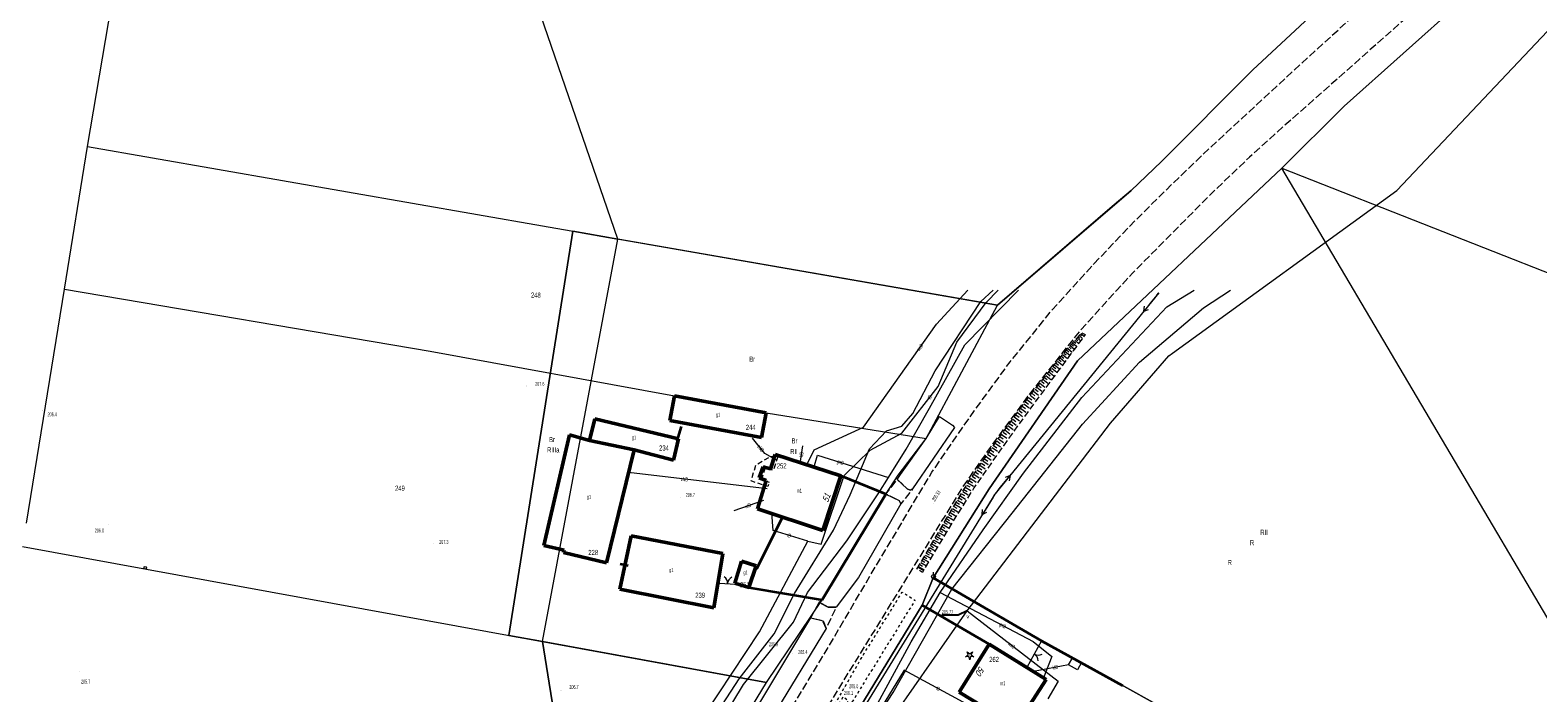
# Model space of a CAD drawing. Header units: metres. Extents: x 7575234 to 29552328, y 2827892 to 11288514.
# Tile 25 of 50: x 7578731 to 7579024, y 5633672 to 5633800. Entities that reach past the tile are written whole.
import ezdxf
from ezdxf.enums import TextEntityAlignment as Align

# ---------------------------------------------------------------- set-up
doc = ezdxf.new("R2010")
doc.units = ezdxf.units.M
for name, pattern in [('0.5_0.5', [1, 0.5, -0.5]), ('1.5_0.5', [2, 1.5, -0.5]), ('219-500', [0]), ('egkk-500', [0]), ('egug-500', [0]), ('ktok02-500', [0]), ('mz1.0_0.5', [1.5, 1, -0.5]), ('mz1.25_0.5', [1.75, 1.25, -0.5]), ('pe04-500', [0])]:
    doc.linetypes.add(name, pattern=pattern)
for name, color, linetype in [('000 Inne (niezydentyfikowane)', 7, 'Continuous'), ('131-Punkt osnowy pomiarowej', 7, 'Continuous'), ('209-oznaczenie konturu klasyfikacyjnego', 7, 'Continuous'), ('210-oznaczenie konturu użytku gruntowego', 7, 'Continuous'), ('211-numer działki ewidencyjnej', 7, 'Continuous'), ('217-kontur klasyfikacyjny', 7, 'Continuous'), ('218-kontur użytku gruntowego', 7, 'Continuous'), ('219-działka ewidencyjna', 7, 'Continuous'), ('312-budynek ewidencyjny', 7, 'Continuous'), ('312-oznaczenie budynku ewidencyjnego', 7, 'Continuous'), ('312-oznaczenie budynku ewidencyjnego-Atr117', 7, 'Continuous'), ('Adres nieruchomości (na budynku)', 7, 'Continuous'), ('brama (linia)', 7, 'Continuous'), ('brama (linia) - symbol', 7, 'Continuous'), ('chodnik (powierzchnia)', 7, 'Continuous'), ('drzewo iglaste (punkt)', 7, 'Continuous'), ('jezdnia', 7, 'Continuous'), ('jezdnia (powierzchnia)', 7, 'Continuous'), ('komora podziemna - przewód kanalizacyjny (powierzchnia)', 7, 'Continuous'), ('ogrodzenie trwałe (linia)', 7, 'Continuous'), ('przewód elektroenergetyczny (linia)', 7, 'Continuous'), ('przewód elektroenergetyczny (linia)-Atr1', 7, 'Continuous'), ('przewód elektroenergetyczny niskiego napięcia (linia)', 7, 'Continuous'), ('przewód elektroenergetyczny niskiego napięcia (linia) - symbol', 7, 'Continuous'), ('przewód gazowy', 7, 'Continuous'), ('przewód gazowy (linia)', 7, 'Continuous'), ('przewód gazowy (linia)-Atr1', 7, 'Continuous'), ('przewód kanalizacyjny (linia)', 7, 'Continuous'), ('przewód kanalizacyjny (linia)-Atr1', 7, 'Continuous'), ('przewód telekomunikacyjny (linia) - podziemny', 7, 'Continuous'), ('przewód telekomunikacyjny (linia) - podziemny-Atr1', 7, 'Continuous'), ('przewód wodociągowy (linia)', 7, 'Continuous'), ('przewód wodociągowy (linia)-Atr1', 7, 'Continuous'), ('punkt o określonej wysokości (sieć wodociągowa)', 7, 'Continuous'), ('punkt o określonej wysokości (sieć wodociągowa)-Atr2', 7, 'Continuous'), ('punkt wysokościowy naturalny', 7, 'Continuous'), ('punkt wysokościowy naturalny-Atr2', 7, 'Continuous'), ('punkt wysokościowy sztuczny', 7, 'Continuous'), ('punkt wysokościowy sztuczny-Atr2', 7, 'Continuous'), ('rów melioracyjny (powierzchnia)', 7, 'Continuous'), ('rów przydrożny (powierzchnia)', 7, 'Continuous'), ('skarpa nieumocniona (powierzchnia)', 7, 'Continuous'), ('słup (punkt)', 7, 'Continuous'), ('zasuwa - siec wodociągowa (punkt)', 7, 'Continuous'), ('zasuwa - siec wodociągowa (punkt)-Atr17', 7, 'Continuous')]:
    doc.layers.add(name, color=color, linetype=linetype)
doc.styles.get("Standard").update_dxf_attribs({"font": 'ARIALN.TTF'})
doc.linetypes.add('902-500', pattern='A,3.75,0,[1,ksztalty.shx,S=0.5,R=0,X=0,Y=0],3.75', length=7.5)

# ---------------------------------------------------------------- blocks, each defined once
blk = doc.blocks.new('131')
at = {"color": 0, "linetype": 'Continuous', "lineweight": 13}
blk.add_line((0, 0.375), (0, 0.875), dxfattribs=at)
blk.add_circle((0, 0), 0.375, dxfattribs=at)
blk = doc.blocks.new('OP011')
at = {"linetype": 'Continuous', "lineweight": 13}
h = blk.add_hatch(color=0, dxfattribs=at)
edge = h.paths.add_edge_path()
edge.add_arc((0, 0), 0.05, 0, 360)
at = {"color": 0, "linetype": 'Continuous', "lineweight": 13}
for p, q in [((-0.828, -0.268), (-0.283, 0.093)), ((-0.283, 0.093), (-0.512, 0.706)), ((-0.512, 0.706), (0, 0.299)), ((0, 0.299), (0.512, 0.706)), ((0.512, 0.706), (0.283, 0.093)), ((0.283, 0.093), (0.828, -0.268)), ((-0.175, -0.24), (-0.828, -0.268)), ((0, -0.87), (-0.175, -0.24)), ((0.175, -0.24), (0, -0.87)), ((0.828, -0.268), (0.175, -0.24))]:
    blk.add_line(p, q, dxfattribs=at)
blk = doc.blocks.new('US25')
at = {"linetype": 'Continuous', "lineweight": 0}
h = blk.add_hatch(color=0, dxfattribs=at)
edge = h.paths.add_edge_path()
edge.add_arc((0, 0), 0.2, 0, 360)
blk = doc.blocks.new('SM04')
at = {"color": 0, "linetype": 'Continuous', "lineweight": 13}
blk.add_circle((0, 0), 0.25, dxfattribs=at)
blk = doc.blocks.new('PW01')
at = {"linetype": 'Continuous', "lineweight": 13}
h = blk.add_hatch(color=0, dxfattribs=at)
edge = h.paths.add_edge_path()
edge.add_arc((0, 0), 0.045, 0, 360)
blk = doc.blocks.new('PW02')
at = {"linetype": 'Continuous', "lineweight": 13}
h = blk.add_hatch(color=0, dxfattribs=at)
edge = h.paths.add_edge_path()
edge.add_arc((0, 0), 0.045, 0, 360)
blk = doc.blocks.new('OK02')
at = {"color": 0, "linetype": 'Continuous', "lineweight": 0}
for centre, start, end in [((-1.5, 0), 0, 60), ((1.5, 0), 120, 180)]:
    blk.add_arc(centre, 1.5, start, end, dxfattribs=at)
blk = doc.blocks.new('PE04')
at = {"color": 0, "linetype": 'Continuous', "lineweight": 13}
for p, q in [((0.65, 0), (0, 0)), ((0.65, 0), (1.65, 0)), ((1.65, 0), (2.65, 0)), ((2.65, 0), (3.65, 0)), ((3.65, 0), (4.65, 0)), ((4.65, 0), (3.784, 0.5)), ((4.65, 0), (3.784, -0.5)), ((4.65, 0), (5, 0))]:
    blk.add_line(p, q, dxfattribs=at)

msp = doc.modelspace()

# ---------------------------------------------------------------- linework, layer by layer
at = {"layer": '000 Inne (niezydentyfikowane)', "color": 7, "linetype": 'mz1.25_0.5', "lineweight": 18, "flags": 128}
for points in [[(7578933.7, 5633740.07), (7578934.07, 5633739.75)], [(7578933.92, 5633740.32), (7578934.63, 5633739.69)], [(7578934.13, 5633740.55), (7578934.47, 5633740.25)], [(7578934.33, 5633740.79), (7578935, 5633740.2)], [(7578934.53, 5633741.01), (7578934.86, 5633740.73)], [(7578934.72, 5633741.23), (7578935.36, 5633740.68)], [(7578934.91, 5633741.45), (7578935.22, 5633741.18)], [(7578935.09, 5633741.66), (7578935.7, 5633741.13)], [(7578931.28, 5633737.22), (7578931.75, 5633736.84)], [(7578931.53, 5633737.53), (7578932.47, 5633736.79)], [(7578931.78, 5633737.85), (7578932.24, 5633737.48)], [(7578932.03, 5633738.16), (7578932.94, 5633737.43)], [(7578932.29, 5633738.45), (7578932.72, 5633738.07)], [(7578932.54, 5633738.74), (7578933.37, 5633738.01)], [(7578932.78, 5633739.02), (7578933.19, 5633738.66)], [(7578933.02, 5633739.29), (7578933.82, 5633738.6)], [(7578933.26, 5633739.56), (7578933.64, 5633739.22)], [(7578933.48, 5633739.82), (7578934.23, 5633739.16)], [(7578928.87, 5633734.2), (7578929.92, 5633733.36)], [(7578929.15, 5633734.55), (7578929.67, 5633734.14)], [(7578929.43, 5633734.9), (7578930.45, 5633734.08)], [(7578929.7, 5633735.24), (7578930.21, 5633734.84)], [(7578929.97, 5633735.58), (7578930.98, 5633734.78)], [(7578930.24, 5633735.92), (7578930.74, 5633735.52)], [(7578930.51, 5633736.25), (7578931.48, 5633735.47)], [(7578930.77, 5633736.57), (7578931.25, 5633736.19)], [(7578931.03, 5633736.9), (7578931.98, 5633736.13)], [(7578926.51, 5633731.24), (7578927.66, 5633730.32)], [(7578926.82, 5633731.63), (7578927.38, 5633731.17)], [(7578927.12, 5633732.01), (7578928.24, 5633731.11)], [(7578927.42, 5633732.38), (7578927.98, 5633731.94)], [(7578927.72, 5633732.76), (7578928.82, 5633731.88)], [(7578928.01, 5633733.12), (7578928.55, 5633732.69)], [(7578928.3, 5633733.49), (7578929.37, 5633732.63)], [(7578928.59, 5633733.85), (7578929.12, 5633733.42)], [(7578924.31, 5633728.41), (7578924.94, 5633727.95)], [(7578924.62, 5633728.83), (7578925.87, 5633727.92)], [(7578924.92, 5633729.25), (7578925.55, 5633728.79)], [(7578925.24, 5633729.66), (7578926.45, 5633728.69)], [(7578925.56, 5633730.06), (7578926.16, 5633729.58)], [(7578925.88, 5633730.46), (7578927.06, 5633729.52)], [(7578926.2, 5633730.85), (7578926.78, 5633730.39)], [(7578922.17, 5633725.47), (7578923.43, 5633724.55)], [(7578922.47, 5633725.89), (7578923.1, 5633725.43)], [(7578922.78, 5633726.31), (7578924.04, 5633725.39)], [(7578923.09, 5633726.73), (7578923.72, 5633726.27)], [(7578923.39, 5633727.15), (7578924.65, 5633726.24)], [(7578923.7, 5633727.57), (7578924.33, 5633727.11)], [(7578924.01, 5633727.99), (7578925.26, 5633727.08)], [(7578920.01, 5633722.51), (7578920.65, 5633722.05)], [(7578920.32, 5633722.94), (7578921.59, 5633722.01)], [(7578920.63, 5633723.36), (7578921.26, 5633722.9)], [(7578920.94, 5633723.78), (7578922.2, 5633722.86)], [(7578921.24, 5633724.2), (7578921.88, 5633723.74)], [(7578921.55, 5633724.63), (7578922.82, 5633723.7)], [(7578921.86, 5633725.05), (7578922.49, 5633724.59)], [(7578917.88, 5633719.52), (7578919.17, 5633718.63)], [(7578918.17, 5633719.95), (7578918.82, 5633719.51)], [(7578918.47, 5633720.38), (7578919.77, 5633719.49)], [(7578918.77, 5633720.82), (7578919.41, 5633720.35)], [(7578919.08, 5633721.24), (7578920.36, 5633720.31)], [(7578919.39, 5633721.66), (7578920.03, 5633721.2)], [(7578919.7, 5633722.09), (7578920.97, 5633721.16)], [(7578916.09, 5633716.95), (7578917.38, 5633716.06)], [(7578916.39, 5633717.38), (7578917.03, 5633716.93)], [(7578916.69, 5633717.81), (7578917.97, 5633716.92)], [(7578916.98, 5633718.24), (7578917.63, 5633717.79)], [(7578917.28, 5633718.66), (7578918.57, 5633717.77)], [(7578917.58, 5633719.09), (7578918.22, 5633718.65)], [(7578914.03, 5633713.98), (7578914.67, 5633713.54)], [(7578914.33, 5633714.4), (7578915.6, 5633713.52)], [(7578914.62, 5633714.83), (7578915.26, 5633714.38)], [(7578914.91, 5633715.25), (7578916.19, 5633714.37)], [(7578915.21, 5633715.67), (7578915.85, 5633715.23)], [(7578915.5, 5633716.1), (7578916.78, 5633715.21)], [(7578915.8, 5633716.53), (7578916.44, 5633716.08)], [(7578912.17, 5633711.02), (7578913.43, 5633710.26)], [(7578912.42, 5633711.44), (7578913.05, 5633711.05)], [(7578912.67, 5633711.86), (7578913.95, 5633711.09)], [(7578912.93, 5633712.28), (7578913.57, 5633711.9)], [(7578913.19, 5633712.71), (7578914.48, 5633711.93)], [(7578913.45, 5633713.14), (7578914.09, 5633712.7)], [(7578913.74, 5633713.56), (7578915.01, 5633712.68)], [(7578910.43, 5633708.14), (7578911.04, 5633707.78)], [(7578910.68, 5633708.55), (7578911.9, 5633707.81)], [(7578910.92, 5633708.95), (7578911.54, 5633708.58)], [(7578911.17, 5633709.36), (7578912.4, 5633708.62)], [(7578911.42, 5633709.77), (7578912.04, 5633709.4)], [(7578911.67, 5633710.19), (7578912.91, 5633709.43)], [(7578911.92, 5633710.6), (7578912.54, 5633710.22)], [(7578908.59, 5633705), (7578909.16, 5633704.67)], [(7578908.81, 5633705.39), (7578909.97, 5633704.71)], [(7578909.04, 5633705.77), (7578909.62, 5633705.43)], [(7578909.26, 5633706.16), (7578910.44, 5633705.47)], [(7578909.49, 5633706.55), (7578910.08, 5633706.2)], [(7578909.72, 5633706.95), (7578910.92, 5633706.25)], [(7578909.95, 5633707.34), (7578910.56, 5633706.99)], [(7578910.19, 5633707.74), (7578911.4, 5633707.01)], [(7578906.83, 5633701.99), (7578907.39, 5633701.66)], [(7578907.04, 5633702.36), (7578908.17, 5633701.7)], [(7578907.26, 5633702.73), (7578907.83, 5633702.4)], [(7578907.48, 5633703.11), (7578908.61, 5633702.45)], [(7578907.7, 5633703.48), (7578908.27, 5633703.15)], [(7578907.92, 5633703.86), (7578909.06, 5633703.2)], [(7578908.14, 5633704.24), (7578908.71, 5633703.91)], [(7578908.36, 5633704.62), (7578909.51, 5633703.95)], [(7578905.12, 5633699.07), (7578905.66, 5633698.75)], [(7578905.33, 5633699.43), (7578906.42, 5633698.79)], [(7578905.54, 5633699.79), (7578906.09, 5633699.47)], [(7578905.75, 5633700.15), (7578906.85, 5633699.51)], [(7578905.97, 5633700.51), (7578906.52, 5633700.19)], [(7578906.18, 5633700.88), (7578907.28, 5633700.24)], [(7578906.4, 5633701.25), (7578906.95, 5633700.92)], [(7578906.61, 5633701.62), (7578907.72, 5633700.97)], [(7578903.85, 5633696.89), (7578904.38, 5633696.58)], [(7578904.08, 5633697.27), (7578905.14, 5633696.65)], [(7578904.29, 5633697.64), (7578904.82, 5633697.32)], [(7578904.49, 5633697.99), (7578905.56, 5633697.37)], [(7578904.7, 5633698.35), (7578905.24, 5633698.04)], [(7578904.91, 5633698.71), (7578905.99, 5633698.08)]]:
    msp.add_lwpolyline(points, dxfattribs=at)
at = {"layer": '000 Inne (niezydentyfikowane)', "color": 7, "linetype": 'mz1.25_0.5', "lineweight": 25, "flags": 128}
msp.add_lwpolyline([(7578903.57, 5633696.41), (7578904.62, 5633695.8)], dxfattribs=at)
at = {"layer": '217-kontur klasyfikacyjny', "color": 92, "linetype": 'egkk-500', "lineweight": 18, "flags": 128}
for points in [[(7578845.38, 5633759.92), (7578795.15, 5633905.73)], [(7578974, 5633773.63), (7578934.43, 5633736.36)], [(7579031.21, 5633676.81), (7578974, 5633773.63)], [(7578824.25, 5633683.14), (7578836.62, 5633761.44)], [(7578836.62, 5633761.44), (7578845.38, 5633759.92)], [(7578830.74, 5633681.96), (7578845.38, 5633759.92)], [(7578918.93, 5633747.09), (7578845.38, 5633759.92)], [(7578905.08, 5633721.28), (7578918.93, 5633747.09)], [(7578934.43, 5633736.36), (7578917.28, 5633711.57)], [(7578899.67, 5633714.16), (7578905.08, 5633721.28)], [(7578897.31, 5633710.51), (7578899.67, 5633714.16)], [(7578917.28, 5633711.57), (7578906.46, 5633694.32)], [(7578884.97, 5633690.06), (7578897.31, 5633710.51)], [(7578906.46, 5633694.32), (7578904.32, 5633688.98)], [(7578927.46, 5633682.1), (7578906.46, 5633694.32)], [(7578874.18, 5633674.03), (7578884.97, 5633690.06)], [(7578904.32, 5633688.98), (7578889.01, 5633663.91)], [(7578830.74, 5633681.96), (7578824.25, 5633683.14)], [(7578838.97, 5633630.79), (7578830.74, 5633681.96)], [(7578874.18, 5633674.03), (7578830.74, 5633681.96)], [(7578943.4, 5633673.34), (7578927.46, 5633682.1)], [(7578857.91, 5633647.3), (7578874.18, 5633674.03)], [(7578962.21, 5633662.83), (7578943.4, 5633673.34)]]:
    msp.add_lwpolyline(points, dxfattribs=at)
at = {"layer": '218-kontur użytku gruntowego', "color": 3, "linetype": 'egug-500', "lineweight": 18, "flags": 128}
for points in [[(7578845.38, 5633759.92), (7578795.15, 5633905.73)], [(7578986.08, 5633785.66), (7579008.92, 5633806.08)], [(7578980.25, 5633803.74), (7578968.37, 5633792.71)], [(7578968.37, 5633792.71), (7578950.67, 5633774.97)], [(7578974, 5633773.63), (7578986.08, 5633785.66)], [(7578950.67, 5633774.97), (7578944.79, 5633769.36)], [(7578974, 5633773.63), (7578934.43, 5633736.36)], [(7579031.21, 5633676.81), (7578974, 5633773.63)], [(7578944.79, 5633769.36), (7578941.16, 5633766.24)], [(7578941.16, 5633766.24), (7578918.93, 5633747.09)], [(7578836.62, 5633761.44), (7578824.25, 5633683.14)], [(7578845.38, 5633759.92), (7578836.62, 5633761.44)], [(7578830.74, 5633681.96), (7578845.38, 5633759.92)], [(7578918.93, 5633747.09), (7578845.38, 5633759.92)], [(7578905.08, 5633721.28), (7578918.93, 5633747.09)], [(7578934.43, 5633736.36), (7578917.28, 5633711.57)], [(7578899.67, 5633714.16), (7578905.08, 5633721.28)], [(7578897.31, 5633710.51), (7578899.67, 5633714.16)], [(7578917.28, 5633711.57), (7578906.46, 5633694.32)], [(7578884.97, 5633690.06), (7578897.31, 5633710.51)], [(7578906.46, 5633694.32), (7578904.32, 5633688.98)], [(7578927.46, 5633682.1), (7578906.46, 5633694.32)], [(7578874.18, 5633674.03), (7578884.97, 5633690.06)], [(7578904.32, 5633688.98), (7578889.01, 5633663.91)], [(7578824.25, 5633683.14), (7578830.74, 5633681.96)], [(7578830.74, 5633681.96), (7578874.18, 5633674.03)], [(7578830.74, 5633681.96), (7578838.97, 5633630.79)], [(7578943.4, 5633673.34), (7578927.46, 5633682.1)], [(7578857.91, 5633647.3), (7578874.18, 5633674.03)], [(7578962.21, 5633662.83), (7578943.4, 5633673.34)]]:
    msp.add_lwpolyline(points, dxfattribs=at)
at = {"layer": '219-działka ewidencyjna', "color": 3, "linetype": '219-500', "lineweight": 18, "flags": 128}
for points in [[(7578742.64, 5633777.83), (7578751.32, 5633829.27)], [(7578986.08, 5633785.66), (7579008.92, 5633806.08)], [(7578968.37, 5633792.71), (7578980.25, 5633803.74)], [(7578950.67, 5633774.97), (7578968.37, 5633792.71)], [(7578974, 5633773.63), (7578986.08, 5633785.66)], [(7578738.13, 5633750.2), (7578742.64, 5633777.83)], [(7578742.64, 5633777.83), (7578918.93, 5633747.09)], [(7578944.79, 5633769.36), (7578950.67, 5633774.97)], [(7578934.43, 5633736.36), (7578974, 5633773.63)], [(7578974, 5633773.63), (7579036.36, 5633749.09)], [(7578918.93, 5633747.09), (7578944.79, 5633769.36)], [(7578730.8, 5633704.87), (7578738.13, 5633750.2)], [(7578738.13, 5633750.2), (7578809.02, 5633738.2)], [(7578905.08, 5633721.28), (7578918.93, 5633747.09)], [(7578809.02, 5633738.2), (7578856.33, 5633729.57)], [(7578917.28, 5633711.57), (7578934.43, 5633736.36)], [(7578856.33, 5633729.57), (7578874.09, 5633726.25)], [(7578874.09, 5633726.25), (7578905.08, 5633721.28)], [(7578899.67, 5633714.16), (7578905.08, 5633721.28)], [(7578897.31, 5633710.51), (7578899.67, 5633714.16)], [(7578906.46, 5633694.32), (7578917.28, 5633711.57)], [(7578884.97, 5633690.06), (7578897.31, 5633710.51)], [(7578730.02, 5633700.34), (7578874.18, 5633674.03)], [(7578904.32, 5633688.98), (7578906.46, 5633694.32)], [(7578906.46, 5633694.32), (7578927.46, 5633682.1)], [(7578874.18, 5633674.03), (7578884.97, 5633690.06)], [(7578889.01, 5633663.91), (7578904.32, 5633688.98)], [(7578927.46, 5633682.1), (7578943.4, 5633673.34)], [(7578857.91, 5633647.3), (7578874.18, 5633674.03)], [(7578943.4, 5633673.34), (7578962.21, 5633662.83)]]:
    msp.add_lwpolyline(points, dxfattribs=at)
at = {"layer": '312-budynek ewidencyjny', "color": 7, "linetype": 'Continuous', "lineweight": 50, "flags": 128}
for points in [[(7578855.44, 5633724.79), (7578856.33, 5633729.57)], [(7578856.33, 5633729.57), (7578874.09, 5633726.25)], [(7578874.09, 5633726.25), (7578873.17, 5633721.48)], [(7578839.88, 5633720.93), (7578840.89, 5633725.11)], [(7578840.89, 5633725.11), (7578857.09, 5633721.21)], [(7578873.17, 5633721.48), (7578855.44, 5633724.79)], [(7578830.99, 5633700.59), (7578835.99, 5633721.98)], [(7578835.99, 5633721.98), (7578839.88, 5633720.93)], [(7578839.88, 5633720.93), (7578848.54, 5633719.07)], [(7578848.54, 5633719.07), (7578839.88, 5633720.93)], [(7578857.09, 5633721.21), (7578856.12, 5633717.12)], [(7578848.54, 5633719.07), (7578843.16, 5633697.23)], [(7578856.12, 5633717.12), (7578848.54, 5633719.07)], [(7578874.93, 5633715.42), (7578875.82, 5633718.17)], [(7578875.82, 5633718.17), (7578888.57, 5633714.06)], [(7578872.73, 5633713.69), (7578873.52, 5633715.81)], [(7578874.09, 5633713.18), (7578872.73, 5633713.69)], [(7578873.52, 5633715.81), (7578874.93, 5633715.42)], [(7578888.57, 5633714.06), (7578885.07, 5633703.47)], [(7578872.41, 5633707.65), (7578874.09, 5633713.18)], [(7578885.07, 5633703.47), (7578872.41, 5633707.65)], [(7578845.74, 5633692.11), (7578847.97, 5633702.41)], [(7578847.97, 5633702.41), (7578865.7, 5633699.03)], [(7578834.93, 5633699.67), (7578830.99, 5633700.59)], [(7578834.82, 5633699.18), (7578834.93, 5633699.67)], [(7578843.16, 5633697.23), (7578834.82, 5633699.18)], [(7578865.7, 5633699.03), (7578863.96, 5633688.47)], [(7578868.03, 5633693.24), (7578869.31, 5633697.5)], [(7578869.31, 5633697.5), (7578872.15, 5633696.64)], [(7578872.15, 5633696.64), (7578870.71, 5633692.45)], [(7578870.71, 5633692.45), (7578868.03, 5633693.24)], [(7578863.96, 5633688.47), (7578845.74, 5633692.11)], [(7578911.51, 5633672.14), (7578917.28, 5633681.47)], [(7578917.28, 5633681.47), (7578928.36, 5633674.61)], [(7578928.36, 5633674.61), (7578922.45, 5633665.5)], [(7578922.45, 5633665.5), (7578911.51, 5633672.14)]]:
    msp.add_lwpolyline(points, dxfattribs=at)
at = {"layer": 'brama (linia)', "color": 7, "linetype": 'ktok02-500', "lineweight": 18, "flags": 128}
for points in [[(7578865.13, 5633693.27), (7578868.11, 5633693.07)], [(7578927.46, 5633682.1), (7578924.62, 5633676.92)]]:
    msp.add_lwpolyline(points, dxfattribs=at)
at = {"layer": 'chodnik (powierzchnia)', "color": 7, "linetype": 'mz1.0_0.5', "lineweight": 18, "flags": 128}
msp.add_lwpolyline([(7578874.9, 5633717.78), (7578876.37, 5633717.81), (7578875.46, 5633715.08), (7578873.9, 5633715.6), (7578873.14, 5633713.31), (7578874.7, 5633712.79), (7578874.43, 5633711.97), (7578871.2, 5633713.06), (7578872.11, 5633716.19)], close=True, dxfattribs=at)
at = {"layer": 'jezdnia', "color": 7, "linetype": '1.5_0.5', "lineweight": 18, "flags": 128}
msp.add_lwpolyline([(7578937.6, 5633755.12), (7578944.32, 5633762.19), (7578948.85, 5633766.72), (7578952.72, 5633770.52), (7578958.59, 5633776.18), (7578973.17, 5633789.68), (7578983.51, 5633799.15), (7578988.31, 5633803.52), (7579013.9, 5633826.87), (7579020.08, 5633832.48), (7579032.64, 5633843.84), (7579039.63, 5633850.21), (7579097.53, 5633902.86), (7579104.22, 5633908.93), (7579146.4, 5633947.45), (7579150.94, 5633951.56), (7579205.87, 5634001.6), (7579206.84, 5634002.28), (7579207.59, 5634003.21), (7579208.06, 5634004.31), (7579208.2, 5634005.49), (7579208.01, 5634006.66), (7579207.51, 5634007.74), (7579206.73, 5634008.64), (7579205.73, 5634009.29), (7579208.34, 5634012.91), (7579210.73, 5634012.35), (7579213.08, 5634011.64), (7579214.29, 5634011.26), (7579215.38, 5634011.21), (7579216.53, 5634011.44), (7579217.59, 5634011.95), (7579218.49, 5634012.72), (7579249.54, 5634041.27), (7579253.73, 5634035.97), (7579244.96, 5634028.73), (7579208.92, 5633995.3), (7579154.53, 5633945.63), (7579133.05, 5633926.26), (7579129.27, 5633922.88), (7579118.54, 5633912.9), (7579087.03, 5633884.16), (7579044.9, 5633845.9), (7579031.36, 5633833.96), (7578997.39, 5633802.15), (7578973.06, 5633780.6), (7578967.77, 5633775.8), (7578960.38, 5633768.75), (7578945.08, 5633753.32), (7578942.04, 5633750), (7578934.75, 5633742), (7578924.74, 5633729.41), (7578916.94, 5633718.79), (7578912.16, 5633711.89), (7578886.17, 5633669.67), (7578870.23, 5633643.4), (7578856.76, 5633621.11), (7578844.17, 5633600.38), (7578840.68, 5633594.7), (7578837.67, 5633589.84), (7578822.68, 5633565.14), (7578808.93, 5633542.5), (7578812.92, 5633562.21), (7578841.64, 5633608.96), (7578851.65, 5633623.82), (7578867.65, 5633650.53), (7578884.65, 5633678.34), (7578895.32, 5633696.51), (7578906.22, 5633714.77), (7578911.13, 5633721.95), (7578914.48, 5633726.74), (7578921.35, 5633736.11), (7578929.54, 5633746.22)], close=True, dxfattribs=at)
at = {"layer": 'jezdnia (powierzchnia)', "color": 7, "linetype": '1.5_0.5', "lineweight": 18, "flags": 128}
for points in [[(7578901.41, 5633711.57), (7578902.02, 5633711.28), (7578902.45, 5633711.51), (7578900.22, 5633708.64), (7578899.89, 5633709.26), (7578897.31, 5633710.51), (7578899.5, 5633713.37)], [(7578886.12, 5633688.6), (7578887.67, 5633688.6), (7578885.71, 5633684.5), (7578885.11, 5633685.94), (7578882.74, 5633686.53), (7578884.36, 5633689.56)]]:
    msp.add_lwpolyline(points, close=True, dxfattribs=at)
at = {"layer": 'komora podziemna - przewód kanalizacyjny (powierzchnia)', "color": 34, "linetype": 'Continuous', "lineweight": 18, "flags": 128}
msp.add_lwpolyline([(7578932.7, 5633677.46), (7578933.5, 5633678.88), (7578935.2, 5633677.92), (7578934.39, 5633676.5)], close=True, dxfattribs=at)
at = {"layer": 'ogrodzenie trwałe (linia)', "color": 7, "linetype": '902-500', "lineweight": 35, "flags": 128}
for points in [[(7578856.87, 5633720.81), (7578857.68, 5633723.61)], [(7578897.31, 5633710.51), (7578888.57, 5633714.06)], [(7578884.97, 5633690.06), (7578897.31, 5633710.51)], [(7578872.26, 5633696.05), (7578877.32, 5633706.2)], [(7578845.84, 5633696.98), (7578847.39, 5633696.67)], [(7578906.46, 5633694.32), (7578927.46, 5633682.1), (7578943.14, 5633673.44)], [(7578870.71, 5633692.45), (7578884.97, 5633690.06)], [(7578917.28, 5633681.47), (7578904.32, 5633688.98)]]:
    msp.add_lwpolyline(points, dxfattribs=at)
at = {"layer": 'przewód elektroenergetyczny (linia)', "color": 1, "linetype": 'Continuous', "lineweight": 18, "flags": 128}
for points in [[(7578876.16, 5633717.09), (7578874.9, 5633717.78), (7578873.82, 5633718.38), (7578871.43, 5633721.34)], [(7578874.28, 5633711.53), (7578847.4, 5633714.68)]]:
    msp.add_lwpolyline(points, dxfattribs=at)
at = {"layer": 'przewód elektroenergetyczny niskiego napięcia (linia)', "color": 1, "linetype": 'pe04-500', "lineweight": 18, "flags": 128}
for points in [[(7578950.19, 5633749.53), (7578918.41, 5633710.5)], [(7578918.41, 5633710.5), (7578891.81, 5633667.16)]]:
    msp.add_lwpolyline(points, dxfattribs=at)
at = {"layer": 'przewód gazowy', "color": 52, "linetype": 'Continuous', "lineweight": 18, "flags": 128}
msp.add_lwpolyline([(7578787.38, 5633494.88), (7578788.52, 5633497.71), (7578800, 5633512.55), (7578802.01, 5633515.16), (7578811.1, 5633529.61), (7578824.27, 5633552.95), (7578828.52, 5633560.81), (7578830.36, 5633562.73), (7578836.7, 5633573.19), (7578837.17, 5633573.85), (7578837.41, 5633574.16), (7578850.81, 5633589.9), (7578865.03, 5633620.46), (7578888.02, 5633656.81), (7578895.34, 5633669.34), (7578902.21, 5633681.93), (7578907.83, 5633691.43), (7578916.17, 5633703.58), (7578923.96, 5633714.6), (7578935.28, 5633729.23), (7578951.7, 5633746.77), (7578957.02, 5633750)], dxfattribs=at)
at = {"layer": 'przewód gazowy (linia)', "color": 40, "linetype": 'Continuous', "lineweight": 18, "flags": 128}
for points in [[(7578830.36, 5633562.73), (7578812.52, 5633576.3), (7578822.51, 5633591.13), (7578836.77, 5633619.7), (7578854.12, 5633647.85), (7578869.72, 5633673.63), (7578879.42, 5633685.68), (7578882.09, 5633691.45), (7578889.75, 5633701.46), (7578895.93, 5633710.74), (7578897.79, 5633713.72), (7578901.23, 5633719.24), (7578905.72, 5633727.19), (7578912.61, 5633739.41), (7578923, 5633750)], [(7578883.35, 5633715.61), (7578884.03, 5633718.09), (7578897.79, 5633713.72)], [(7578907.83, 5633691.43), (7578925.85, 5633681.97), (7578929.47, 5633679.04), (7578927.81, 5633674.95)]]:
    msp.add_lwpolyline(points, dxfattribs=at)
at = {"layer": 'przewód kanalizacyjny (linia)', "color": 34, "linetype": 'Continuous', "lineweight": 18, "flags": 128}
for points in [[(7578880.67, 5633716.46), (7578881.17, 5633719.89)], [(7578932.7, 5633677.46), (7578925.88, 5633676.15)]]:
    msp.add_lwpolyline(points, dxfattribs=at)
at = {"layer": 'przewód telekomunikacyjny (linia) - podziemny', "color": 30, "linetype": 'Continuous', "lineweight": 18, "flags": 128}
for points in [[(7578802.1, 5633568.29), (7578804.96, 5633572.46), (7578815.58, 5633588.84), (7578832.02, 5633614.92), (7578840.77, 5633629.62), (7578856.73, 5633655.26), (7578861.41, 5633663.32), (7578868.86, 5633674.75), (7578875.62, 5633683.45), (7578879.6, 5633691.26), (7578887.15, 5633703.53), (7578890.4, 5633710.4), (7578894.13, 5633719.26), (7578897.43, 5633722.8), (7578900.36, 5633723.71), (7578902.51, 5633726.13), (7578906.81, 5633734.41), (7578915.71, 5633747.84), (7578918.09, 5633750)], [(7578818.21, 5633513.06), (7578806.48, 5633519.84), (7578817.11, 5633536.78), (7578828.91, 5633552.88), (7578862.59, 5633608.93), (7578867.25, 5633616.57), (7578870.27, 5633623.87), (7578874.28, 5633629.86), (7578880.97, 5633641.01), (7578887.24, 5633654.57), (7578898.68, 5633672.08), (7578910.07, 5633692.08), (7578921.75, 5633706.82), (7578935.39, 5633724.06), (7578946.41, 5633736.05), (7578958.82, 5633746.6), (7578964.06, 5633750)], [(7578882.15, 5633701.41), (7578884.78, 5633700.83), (7578889.23, 5633714.12), (7578894.27, 5633719), (7578900.39, 5633722.34), (7578907.4, 5633731.37), (7578911.07, 5633739.92), (7578916.73, 5633747.61), (7578919.07, 5633750)], [(7578882.15, 5633701.41), (7578875.47, 5633703.44), (7578875.21, 5633706.9)], [(7578865.65, 5633616.22), (7578846.78, 5633626.6), (7578846.49, 5633627.57), (7578837.93, 5633630.69), (7578854.24, 5633655.84), (7578872.8, 5633683.81), (7578882.15, 5633701.41)], [(7578914.68, 5633670.21), (7578913.84, 5633669.35), (7578900.83, 5633676.41), (7578887.85, 5633655.16), (7578870.12, 5633623.34), (7578865.65, 5633616.22), (7578860.65, 5633608.27)]]:
    msp.add_lwpolyline(points, dxfattribs=at)
at = {"layer": 'przewód wodociągowy (linia)', "color": 5, "linetype": 'Continuous', "lineweight": 18, "flags": 128}
for points in [[(7578869.97, 5633619.27), (7578889.09, 5633653.57), (7578913.02, 5633687.9), (7578940.82, 5633724.26), (7578952.12, 5633737.33), (7578952.81, 5633737.84), (7578996.29, 5633769.34), (7579043.34, 5633819.21), (7579084.78, 5633858.08), (7579085.18, 5633857.35)], [(7578881.9, 5633716.07), (7578883.42, 5633719.11), (7578892.97, 5633723.49), (7578907.11, 5633743.44), (7578913.18, 5633750)], [(7578873.55, 5633709.31), (7578867.82, 5633707.29)], [(7578913.02, 5633687.9), (7578930.67, 5633674.25), (7578928.67, 5633670.88)]]:
    msp.add_lwpolyline(points, dxfattribs=at)
at = {"layer": 'punkt o określonej wysokości (sieć wodociągowa)-Atr2', "color": 5, "flags": 128}
msp.add_lwpolyline([(7578913.02, 5633687.9), (7578911.29, 5633687.09), (7578908.144, 5633687.09)], dxfattribs=at)
at = {"layer": 'rów melioracyjny (powierzchnia)', "color": 7, "linetype": '0.5_0.5', "lineweight": 18, "flags": 128}
msp.add_lwpolyline([(7578886.43, 5633668.07), (7578892.61, 5633678.86), (7578900.47, 5633691.55), (7578902.93, 5633689.96), (7578890.64, 5633670.08), (7578888.32, 5633666.6), (7578887.79, 5633666.94), (7578890.02, 5633670.42), (7578889, 5633671.24), (7578886.62, 5633667.12)], close=True, dxfattribs=at)
at = {"layer": 'rów przydrożny (powierzchnia)', "color": 7, "linetype": 'Continuous', "lineweight": 18, "flags": 128}
for points in [[(7578902.45, 5633711.51), (7578902.02, 5633711.28), (7578901.41, 5633711.57), (7578899.5, 5633713.37), (7578900.13, 5633714.32), (7578905.08, 5633721.28), (7578907.65, 5633725.56), (7578910.19, 5633723.87), (7578910.56, 5633723.44)], [(7578887.67, 5633688.6), (7578886.12, 5633688.6), (7578884.36, 5633689.56), (7578884.97, 5633690.06), (7578897.31, 5633710.51), (7578899.89, 5633709.26), (7578900.22, 5633708.64), (7578891.96, 5633694.34)], [(7578885.71, 5633684.5), (7578864.65, 5633649.89), (7578861.48, 5633651.18), (7578882.74, 5633686.53), (7578885.11, 5633685.94)]]:
    msp.add_lwpolyline(points, close=True, dxfattribs=at)
at = {"layer": 'skarpa nieumocniona (powierzchnia)', "color": 7, "linetype": 'mz1.25_0.5', "lineweight": 18, "flags": 128}
msp.add_lwpolyline([(7578903.32, 5633695.98), (7578910.01, 5633707.44), (7578913.43, 5633713.11), (7578918.74, 5633720.77), (7578924.98, 5633729.33), (7578932.05, 5633738.18), (7578935.2, 5633741.78), (7578935.92, 5633741.43), (7578926.02, 5633728.12), (7578920.05, 5633719.89), (7578914.36, 5633711.75), (7578910.16, 5633705.03), (7578904.36, 5633695.36)], close=True, dxfattribs=at)
msp.add_lwpolyline([(7578903.32, 5633695.98), (7578910.01, 5633707.44), (7578913.43, 5633713.11), (7578918.74, 5633720.77), (7578924.98, 5633729.33), (7578932.05, 5633738.18), (7578935.2, 5633741.78), (7578935.92, 5633741.43), (7578926.02, 5633728.12), (7578920.05, 5633719.89), (7578914.36, 5633711.75), (7578910.16, 5633705.03), (7578904.36, 5633695.36)], close=True, dxfattribs=at)

# ---------------------------------------------------------------- block references
at = {"layer": '131-Punkt osnowy pomiarowej', "color": 7, "linetype": 'Continuous', "lineweight": 18}
msp.add_blockref('131', (7578906.52, 5633694.53), dxfattribs=at)
at = {"layer": 'brama (linia) - symbol', "color": 7, "linetype": 'Continuous', "lineweight": 18}
for p, rotation in [((7578866.62, 5633693.17), 356.16), ((7578926.04, 5633679.51), 241.266)]:
    msp.add_blockref('OK02', p, dxfattribs=dict(at, rotation=rotation))
at = {"layer": 'drzewo iglaste (punkt)', "color": 94, "linetype": 'Continuous', "lineweight": 13}
msp.add_blockref('OP011', (7578913.53, 5633679.29), dxfattribs=at)
at = {"layer": 'przewód elektroenergetyczny niskiego napięcia (linia) - symbol', "color": 1, "linetype": 'Continuous', "lineweight": 18}
for p, rotation in [((7578950.19, 5633749.53), 230.846), ((7578918.41, 5633710.5), 50.846), ((7578918.41, 5633710.5), 238.46)]:
    msp.add_blockref('PE04', p, dxfattribs=dict(at, rotation=rotation))
at = {"layer": 'punkt o określonej wysokości (sieć wodociągowa)', "color": 5, "linetype": 'Continuous', "lineweight": 13, "rotation": 55.121}
msp.add_blockref('PW01', (7578913.02, 5633687.9), dxfattribs=at)
at = {"layer": 'punkt wysokościowy naturalny', "color": 7, "linetype": 'Continuous', "lineweight": 13}
for p in [(7578827.74, 5633731.46), (7578733.92, 5633726.67), (7578857.56, 5633709.88), (7578746.61, 5633704.71), (7578809.57, 5633700.97), (7578873.74, 5633681.09), (7578879.25, 5633679.58), (7578741.13, 5633676.09), (7578889.24, 5633673), (7578834.34, 5633672.54)]:
    msp.add_blockref('PW01', p, dxfattribs=at)
at = {"layer": 'punkt wysokościowy sztuczny', "color": 7, "linetype": 'Continuous', "lineweight": 13}
msp.add_blockref('PW02', (7578906.45, 5633708.71), dxfattribs=at)
at = {"layer": 'słup (punkt)', "color": 7, "linetype": 'Continuous', "lineweight": 18}
msp.add_blockref('SM04', (7578753.8, 5633696.25), dxfattribs=at)
at = {"layer": 'zasuwa - siec wodociągowa (punkt)', "color": 7, "linetype": 'Continuous', "lineweight": 13, "rotation": 55.121}
msp.add_blockref('US25', (7578913.02, 5633687.9), dxfattribs=at)

# ---------------------------------------------------------------- texts
at = {"layer": '209-oznaczenie konturu klasyfikacyjnego', "color": 92, "linetype": 'Continuous', "lineweight": 18, "width": 0.79}
for s, p in [('RIIIa', (7578831.66, 5633718.58)), ('RII', (7578878.76, 5633718.26)), ('RII', (7578969.84, 5633702.62))]:
    msp.add_text(s, height=1, dxfattribs=at).set_placement(p)
at = {"layer": '210-oznaczenie konturu użytku gruntowego', "color": 3, "linetype": 'Continuous', "lineweight": 18, "width": 0.79}
for s, p in [('Br', (7578870.82, 5633736.16)), ('Br', (7578832.05, 5633720.59)), ('Br', (7578879.02, 5633720.33)), ('R', (7578967.84, 5633700.62)), ('R', (7578963.52, 5633696.76))]:
    msp.add_text(s, height=1, dxfattribs=at).set_placement(p)
at = {"layer": '211-numer działki ewidencyjnej', "color": 3, "linetype": 'Continuous', "lineweight": 18, "width": 0.79}
msp.add_text('248', height=1, dxfattribs=at).set_placement((7578828.53, 5633749.56), align=Align.TOP_LEFT)
msp.add_text('249', height=1, dxfattribs=at).set_placement((7578802.2, 5633711.16))
at = {"layer": '312-oznaczenie budynku ewidencyjnego', "color": 7, "linetype": 'Continuous', "lineweight": 18, "width": 0.79}
for s, p in [('244', (7578870.15, 5633723.94)), ('234', (7578853.36, 5633719.95)), ('252', (7578876.16, 5633716.49)), ('228', (7578839.64, 5633699.71)), ('251', (7578869.03, 5633693.45)), ('239', (7578860.37, 5633691.43)), ('262', (7578917.31, 5633678.99))]:
    msp.add_text(s, height=1, dxfattribs=at).set_placement(p, align=Align.TOP_LEFT)
at = {"layer": '312-oznaczenie budynku ewidencyjnego-Atr117', "color": 7, "width": 0.667}
for s, p in [('g1', (7578864.77, 5633725.53)), ('g1', (7578848.49, 5633721.12)), ('m1', (7578880.49, 5633710.82)), ('g1', (7578839.77, 5633709.61)), ('g1', (7578855.72, 5633695.44)), ('g1', (7578870.09, 5633694.98)), ('m1', (7578919.94, 5633673.49))]:
    msp.add_text(s, height=0.75, dxfattribs=at).set_placement(p, align=Align.CENTER)
at = {"layer": 'Adres nieruchomości (na budynku)', "color": 7, "linetype": 'Continuous', "lineweight": 25, "oblique": 15, "width": 0.79}
for s, rotation, p in [('51', 69.941, (7578886.36, 5633709.58)), ('50', 238.041, (7578915.02, 5633676.61))]:
    msp.add_text(s, height=1.25, rotation=rotation, dxfattribs=at).set_placement(p, align=Align.CENTER)
at = {"layer": 'przewód elektroenergetyczny (linia)-Atr1', "color": 1, "width": 0.667}
for rotation, p in [(308.919, (7578872.59, 5633719.91)), (353.307, (7578857.55, 5633713.49))]:
    msp.add_text('eND', height=0.75, rotation=rotation, dxfattribs=at).set_placement(p, align=Align.MIDDLE_LEFT)
at = {"layer": 'przewód gazowy (linia)-Atr1', "color": 40, "width": 0.667}
for rotation, p in [(342.381, (7578887.85, 5633716.88)), (332.302, (7578919.37, 5633685.37))]:
    msp.add_text('gnD', height=0.75, rotation=rotation, dxfattribs=at).set_placement(p, align=Align.MIDDLE_LEFT)
at = {"layer": 'przewód kanalizacyjny (linia)-Atr1', "color": 34, "width": 0.667}
for rotation, p in [(81.695, (7578880.85, 5633717.68)), (10.903, (7578929.63, 5633676.87))]:
    msp.add_text('klD', height=0.75, rotation=rotation, dxfattribs=at).set_placement(p, align=Align.MIDDLE_LEFT)
at = {"layer": 'przewód telekomunikacyjny (linia) - podziemny-Atr1', "color": 30, "width": 0.667}
for rotation, p in [(52.178, (7578905.57, 5633729.02)), (343.097, (7578878.21, 5633702.61)), (331.513, (7578907.13, 5633672.99))]:
    msp.add_text('tD', height=0.75, rotation=rotation, dxfattribs=at).set_placement(p, align=Align.MIDDLE_LEFT)
at = {"layer": 'przewód wodociągowy (linia)-Atr1', "color": 5, "width": 0.667}
for s, rotation, p in [('woD', 54.672, (7578903.49, 5633738.34)), ('wlD', 19.45, (7578870.03, 5633708.07)), ('woD', 322.283, (7578921.1, 5633681.65))]:
    msp.add_text(s, height=0.75, rotation=rotation, dxfattribs=at).set_placement(p, align=Align.MIDDLE_LEFT)
at = {"layer": 'punkt o określonej wysokości (sieć wodociągowa)-Atr2', "color": 5, "width": 0.667}
msp.add_text('205.77', height=0.75, dxfattribs=at).set_placement((7578908.144, 5633687.098), align=Align.BOTTOM_LEFT)
at = {"layer": 'punkt wysokościowy naturalny-Atr2', "color": 7, "width": 0.667}
for s, p in [('207.6', (7578829.34, 5633731.5)), ('206.7', (7578858.5, 5633709.99)), ('207.3', (7578810.75, 5633700.88)), ('205.9', (7578874.64, 5633681.05)), ('205.4', (7578880.29, 5633679.54)), ('206.7', (7578835.96, 5633672.78)), ('205.0', (7578890.16, 5633672.92)), ('206.1', (7578889.16, 5633671.62))]:
    msp.add_text(s, height=0.75, dxfattribs=at).set_placement(p)
for s, p in [('206.4', (7578734.87, 5633726.34)), ('206.0', (7578744.01, 5633703.84)), ('205.7', (7578741.35, 5633674.57))]:
    msp.add_text(s, height=0.75, dxfattribs=at).set_placement(p, align=Align.TOP_LEFT)
at = {"layer": 'punkt wysokościowy sztuczny-Atr2', "color": 7, "width": 0.667}
msp.add_text('206.33', height=0.75, rotation=58.815, dxfattribs=at).set_placement((7578906.78, 5633709.04))
at = {"layer": 'zasuwa - siec wodociągowa (punkt)-Atr17', "color": 7, "width": 0.667}
msp.add_text('w', height=0.75, dxfattribs=at).set_placement((7578912.93, 5633686.45))

doc.saveas('drawing.dxf')
